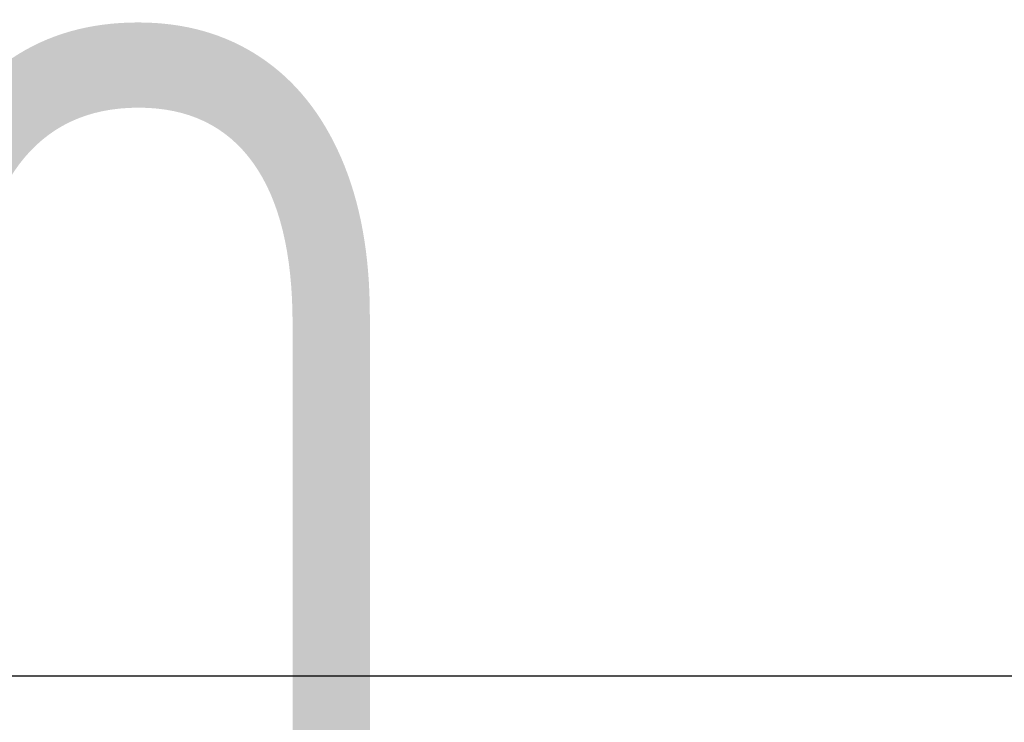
# Model space of a CAD drawing. Header units: millimetres. Extents: x -131 to 751, y -69 to 356.
# Tile 22 of 24: x 17 to 107, y 293 to 356. Entities that reach past the tile are written whole.
import ezdxf
from ezdxf.enums import TextEntityAlignment as Align

# ---------------------------------------------------------------- set-up
doc = ezdxf.new("R2018")
doc.units = ezdxf.units.MM
doc.layers.add('Кромка (ГОСТ)', color=7, linetype='Continuous', lineweight=50)
doc.layers.add('Обозначение (ГОСТ)', color=7, linetype='Continuous', lineweight=25)
doc.styles.get("Standard").update_dxf_attribs({"font": 'GOST Common Italic.ttf'})

# ---------------------------------------------------------------- blocks, each defined once
blk = doc.blocks.new('ГОСТ - Доп. графы 3')
at = {"layer": 'Обозначение (ГОСТ)', "lineweight": 30, "width": 0.8}
blk.add_attdef('ОБОЗНАЧЕНИЕ', text='', height=5, rotation=180, dxfattribs=at).set_placement((34.942, -6.968), align=Align.MIDDLE_CENTER)
blk = doc.blocks.new('Рамки ГОСТ_ граница 297x210')
at = {"layer": 'Кромка (ГОСТ)', "lineweight": 25}
blk.add_line((0, 297), (210, 297), dxfattribs=at)

msp = doc.modelspace()

# ---------------------------------------------------------------- block references
ref = msp.add_blockref('ГОСТ - Доп. графы 3', (20, 292))
lines = msp.add_mtext('\\W0.8000;U12C ', dxfattribs={"layer": 'Обозначение (ГОСТ)', "insert": (54.9421, 285.0324), "char_height": 70.124838, "attachment_point": 1, "rotation": 180})
ref.add_attrib('ОБОЗНАЧЕНИЕ', '', (54.9421, 285.0324)).embed_mtext(lines)
msp.add_blockref('Рамки ГОСТ_ граница 297x210', (0, 0))

doc.saveas('drawing.dxf')
